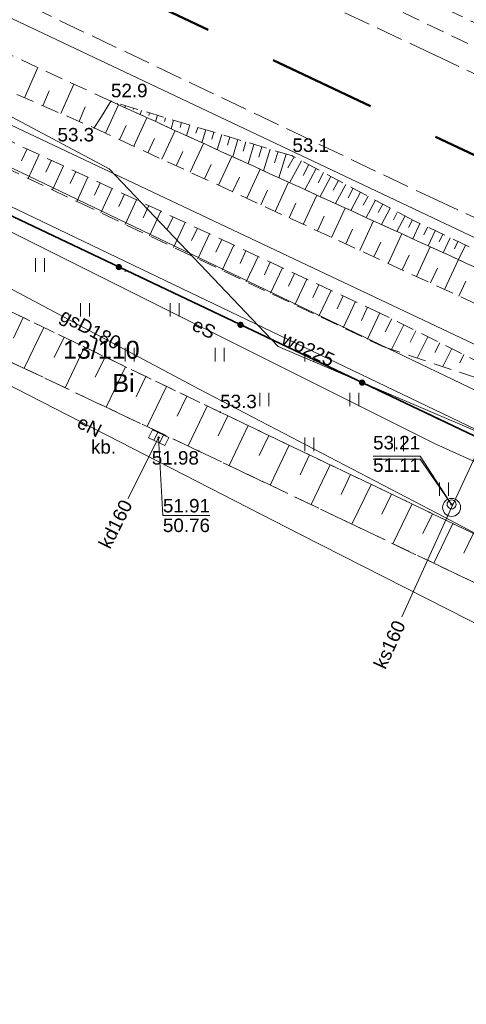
# Model space of a CAD drawing. Extents: x 5462052 to 5462554, y 5922477 to 5923179.
# Tile 17 of 42: x 5462272 to 5462296, y 5922507 to 5922562. Entities that reach past the tile are written whole.
import ezdxf
from ezdxf.enums import TextEntityAlignment as Align

# ---------------------------------------------------------------- set-up
doc = ezdxf.new("R2010")
doc.units = 0
doc.header["$PDMODE"] = 32
doc.header["$PDSIZE"] = 0.1
for name, pattern in [('PRZER1-1', [2, 1, -1]), ('PRZER2-1', [3, 2, -1]), ('PRZER3-1', [4, 3, -1]), ('PRZER3-2', [5, 3, -2])]:
    doc.linetypes.add(name, pattern=pattern)
doc.layers.get('0').update_dxf_attribs({"linetype": 'CONTINUOUS', "lineweight": 13})
for name, color, linetype, lineweight in [('EGDE', 7, 'CONTINUOUS', 18), ('EGDE_O', 7, 'CONTINUOUS', 18), ('GESDRK', 7, 'CONTINUOUS', 0), ('GUPPRZ', 7, 'CONTINUOUS', 18), ('GUPPRZ_O', 7, 'CONTINUOUS', 18), ('OTKJ', 7, 'PRZER3-1', 18), ('OTKU', 7, 'PRZER3-1', 18), ('OTKU_O', 7, 'PRZER3-1', 18), ('OTOO', 7, 'CONTINUOUS', 35), ('OTRK', 7, 'PRZER2-1', 18), ('OTRN', 7, 'CONTINUOUS', 13), ('OTRN_O', 7, 'CONTINUOUS', 13), ('OTRS', 7, 'CONTINUOUS', 13), ('OTRS_O', 7, 'CONTINUOUS', 13), ('OTZT', 7, 'PRZER2-1', 18), ('SUPK', 7, 'CONTINUOUS', 18), ('SUPW', 7, 'CONTINUOUS', 18), ('zakres', 5, 'PRZER3-2', 50)]:
    doc.layers.add(name, color=color, linetype=linetype, lineweight=lineweight)
for name, color, linetype, lineweight, true_color in [('EGUG', 7, 'PRZER1-1', 18, 0x008000), ('EGUG_O', 7, 'PRZER1-1', 18, 0x008000), ('SUEP', 1, 'CONTINUOUS', 18, 0xff0000), ('SUEP_O', 1, 'CONTINUOUS', 18, 0xff0000), ('SUGP', 7, 'CONTINUOUS', 18, 0xbfbf00), ('SUGP_O', 7, 'CONTINUOUS', 18, 0xbfbf00), ('SUKK', 7, 'CONTINUOUS', 18, 0x803300), ('SUKP', 7, 'CONTINUOUS', 18, 0x803300), ('SUKP_O', 7, 'CONTINUOUS', 18, 0x803300), ('SUTP', 7, 'CONTINUOUS', 18, 0xff9100), ('SUWP', 5, 'CONTINUOUS', 18, 0x0000ff), ('SUWP_O', 5, 'CONTINUOUS', 18, 0x0000ff)]:
    doc.layers.add(name, color=color, linetype=linetype, lineweight=lineweight, true_color=true_color)
doc.styles.add('GEO-INFO', font='arial.ttf')

# ---------------------------------------------------------------- blocks, each defined once
blk = doc.blocks.new('OKRAG_PELNY')
at = {"color": 0}
blk.add_lwpolyline([(0, 0.5), (0.12941, 0.482963), (0.25, 0.433013), (0.353553, 0.353553), (0.433013, 0.25), (0.482963, 0.12941), (0.5, 0), (0.482963, -0.12941), (0.433013, -0.25), (0.353553, -0.353553), (0.25, -0.433013), (0.12941, -0.482963), (0, -0.5), (-0.12941, -0.482963), (-0.25, -0.433013), (-0.353553, -0.353553), (-0.433013, -0.25), (-0.482963, -0.12941), (-0.5, 0), (-0.482963, 0.12941), (-0.433013, 0.25), (-0.353553, 0.353553), (-0.25, 0.433013), (-0.12941, 0.482963)], close=True, dxfattribs=at)
blk = doc.blocks.new('POINT')
at = {"color": 0}
blk.add_point((0, 0), dxfattribs=at)
blk = doc.blocks.new('SUUS05')
at = {"color": 0}
blk.add_lwpolyline([(0.5, -0.25), (-0.5, -0.25), (-0.5, 0.25), (0.5, 0.25)], close=True, dxfattribs=at)
for points in [[(-0.175, -0.25), (-0.175, 0.25)], [(0.175, -0.25), (0.175, 0.25)]]:
    blk.add_lwpolyline(points, dxfattribs=at)
blk = doc.blocks.new('KOLO')
blk.add_hatch(color=0).paths.add_polyline_path([(-0.5, 0), (-0.482963, -0.12941), (-0.433013, -0.25), (-0.353553, -0.353553), (-0.25, -0.433013), (-0.12941, -0.482963), (0, -0.5), (0.12941, -0.482963), (0.25, -0.433013), (0.353553, -0.353553), (0.433013, -0.25), (0.482963, -0.12941), (0.5, 0), (0.482963, 0.12941), (0.433013, 0.25), (0.353553, 0.353553), (0.25, 0.433013), (0.12941, 0.482963), (0, 0.5), (-0.12941, 0.482963), (-0.25, 0.433013), (-0.353553, 0.353553), (-0.433013, 0.25), (-0.482963, 0.12941)])

msp = doc.modelspace()

# ---------------------------------------------------------------- hatches: boundary and pattern name
at = {"layer": 'OTZT', "linetype": 'Continuous'}
h = msp.add_hatch(dxfattribs=at)
h.set_pattern_fill('PTTU04', color=256, scale=0.5, style=0)
h.set_pattern_definition([(90, (5460000, 5920000), (-2.5, 2.5), [0.75, -4.25]), (90, (5460000.5, 5920000), (-2.5, 2.5), [0.75, -4.25])])
h.paths.add_polyline_path([(5462284.6, 5922544.22), (5462250.892, 5922560.247), (5462243.66, 5922563.81), (5462241.54, 5922559.5), (5462282.79, 5922539.67), (5462316.93, 5922523.32), (5462318.52, 5922528.08)], flags=0)

# ---------------------------------------------------------------- linework, layer by layer
at = {"linetype": 'PRZER2-1', "ltscale": 0.5, "elevation": 52.86}
msp.add_lwpolyline([(5462261.882, 5922578.068), (5462261.62, 5922576.922), (5462272.697, 5922571.717), (5462298.342, 5922559.381), (5462324.071, 5922547.799), (5462343.603, 5922539.093), (5462363.202, 5922530.924), (5462380.252, 5922525.535), (5462393.186, 5922521.711), (5462403.889, 5922520.281), (5462426.787, 5922516.877), (5462438.24, 5922515.215), (5462438.552, 5922516.427), (5462427.043, 5922518.161), (5462403.916, 5922521.871), (5462393.913, 5922523.638), (5462380.365, 5922527.556), (5462363.762, 5922532.933), (5462344.082, 5922540.717), (5462324.37, 5922548.823), (5462298.993, 5922560.437), (5462273.066, 5922572.667), (5462261.882, 5922578.068)], dxfattribs=at)
at = {"layer": 'EGDE', "linetype": 'Continuous', "elevation": 10.22}
for points in [[(5462060.499, 5922655.765), (5462134.14, 5922620.59), (5462140.64, 5922617.48), (5462379.26, 5922504.49), (5462394.55, 5922499.42), (5462403.44, 5922496.9), (5462407.29, 5922495.8), (5462408.69, 5922495.4), (5462424.66, 5922494.89), (5462438.61, 5922495.21), (5462484.37, 5922501.25), (5462484.19, 5922504.97), (5462482.73, 5922519.39), (5462445.52, 5922512.89), (5462428.16, 5922511.75), (5462412.32, 5922512.85), (5462398.2, 5922516.86), (5462383.16, 5922523.09), (5462355.99, 5922535.17), (5462122.31, 5922642.45), (5462106.7, 5922652.95), (5462067.71, 5922671.375)], [(5462315.045, 5922518.678), (5462318.43, 5922528.09), (5462241.6, 5922564.69), (5462236.378, 5922552.715)]]:
    msp.add_lwpolyline(points, dxfattribs=at)
msp.add_lwpolyline([(5462379.26, 5922504.49), (5462140.64, 5922617.48), (5462138.94, 5922613.61), (5462140.98, 5922612.64), (5462235.33, 5922567.68), (5462241.6, 5922564.69), (5462318.43, 5922528.09)], close=True, dxfattribs=at)
at = {"layer": 'EGUG', "linetype": 'PRZER1-1', "ltscale": 0.5, "elevation": 10.08}
for points in [[(5462241.6, 5922564.69), (5462318.43, 5922528.09), (5462379.26, 5922504.49), (5462394.55, 5922499.42), (5462403.44, 5922496.9), (5462407.29, 5922495.8), (5462408.69, 5922495.4), (5462424.66, 5922494.89), (5462438.61, 5922495.21), (5462484.37, 5922501.25), (5462484.19, 5922504.97), (5462482.73, 5922519.39), (5462484.29, 5922524.66), (5462434.39, 5922523.62), (5462423.172, 5922525.73), (5462397.77, 5922530.52), (5462383.6, 5922533.19), (5462338.14, 5922548.92), (5462308.11, 5922563.15), (5462219.75, 5922605.06)], [(5462315.045, 5922518.678), (5462318.43, 5922528.09), (5462241.6, 5922564.69), (5462236.378, 5922552.715)]]:
    msp.add_lwpolyline(points, dxfattribs=at)
at = {"layer": 'GESDRK', "linetype": 'Continuous'}
msp.add_lwpolyline([(5462060.497, 5922655.76), (5462134.138, 5922620.585), (5462140.637, 5922617.476), (5462379.257, 5922504.488), (5462394.555, 5922499.417), (5462403.439, 5922496.896), (5462407.291, 5922495.804), (5462408.693, 5922495.403), (5462424.663, 5922494.893), (5462438.609, 5922495.205), (5462484.365, 5922501.246), (5462484.586, 5922496.59), (5462550.354, 5922504.125)], dxfattribs=at)
at = {"layer": 'GUPPRZ_O', "linetype": 'Continuous', "elevation": 10.8, "flags": 128}
for points in [[(5462282.219, 5922533.909), (5462279.599, 5922533.909), (5462279.36, 5922538.25)], [(5462291.305, 5922537.213), (5462293.926, 5922537.213), (5462295.68, 5922534.53)], [(5462291.305, 5922537.054), (5462293.925, 5922537.054), (5462295.68, 5922534.53)], [(5462291.305, 5922537.054), (5462293.925, 5922537.054)], [(5462279.599, 5922533.909), (5462282.219, 5922533.909)]]:
    msp.add_lwpolyline(points, dxfattribs=at)
at = {"layer": 'OTKJ', "linetype": 'PRZER3-1', "ltscale": 0.5, "elevation": 10.18}
for points in [[(5462312.334, 5922551.22), (5462294.703, 5922559.607), (5462260.193, 5922575.846), (5462249.17, 5922581.13)], [(5462246.77, 5922574.44), (5462294.662, 5922551.582), (5462312.052, 5922543.557)]]:
    msp.add_lwpolyline(points, dxfattribs=at)
at = {"layer": 'OTKU', "linetype": 'PRZER3-1', "ltscale": 0.5, "elevation": 10.18}
msp.add_lwpolyline([(5462315.35, 5922521.38), (5462281.6, 5922537.5), (5462240.84, 5922556.82), (5462238.56, 5922552.04), (5462237.36, 5922552.66), (5462237.225, 5922552.348)], dxfattribs=at)
at = {"layer": 'OTOO', "linetype": 'Continuous', "elevation": 10.18}
msp.add_lwpolyline([(5462250.892, 5922560.247), (5462284.6, 5922544.22), (5462318.52, 5922528.08), (5462316.137, 5922521.471), (5462315.119, 5922518.646)], dxfattribs=at)
at = {"layer": 'OTRK', "linetype": 'PRZER2-1', "ltscale": 0.5, "elevation": 10.06}
for points in [[(5462276.704, 5922557.008), (5462251.61, 5922568.636), (5462217.145, 5922584.852), (5462209.947, 5922588.35), (5462209.066, 5922586.31)], [(5462209.066, 5922586.31), (5462238.93, 5922571.955), (5462257.706, 5922563.358), (5462275.766, 5922555.521)], [(5462214.038, 5922583.314), (5462213.48, 5922581.818), (5462237.65, 5922570.624), (5462237.026, 5922569.345), (5462242.592, 5922566.705), (5462254.403, 5922561.101), (5462274.862, 5922551.394), (5462291.854, 5922543.329), (5462302.952, 5922539.611)], [(5462302.952, 5922539.611), (5462291.772, 5922545.158), (5462275.423, 5922552.77), (5462253.915, 5922562.788), (5462238.865, 5922571.518), (5462214.038, 5922583.314)], [(5462241.54, 5922559.5), (5462240.52, 5922557.2), (5462240.84, 5922556.82), (5462281.6, 5922537.5), (5462315.35, 5922521.38), (5462316.137, 5922521.471), (5462316.93, 5922523.32)], [(5462316.93, 5922523.32), (5462282.79, 5922539.67), (5462241.54, 5922559.5)], [(5462311.232, 5922540.57), (5462303.101, 5922544.967), (5462276.704, 5922557.008), (5462275.766, 5922555.521)], [(5462275.766, 5922555.521), (5462276.704, 5922557.008)], [(5462276.704, 5922557.008), (5462303.101, 5922544.967), (5462311.232, 5922540.57), (5462311.584, 5922541.852)], [(5462311.584, 5922541.852), (5462293.597, 5922550.341), (5462286.813, 5922553.961), (5462276.704, 5922557.008)], [(5462275.766, 5922555.521), (5462303.292, 5922542.821), (5462310.901, 5922539.366)]]:
    msp.add_lwpolyline(points, dxfattribs=at)
at = {"layer": 'OTRK', "linetype": 'Continuous', "elevation": 10.06, "flags": 128}
for points in [[(5462271.891, 5922557.202), (5462272.627, 5922558.897)], [(5462272.902, 5922556.763), (5462273.265, 5922557.599)], [(5462273.913, 5922556.325), (5462274.627, 5922557.97)], [(5462274.924, 5922555.886), (5462275.276, 5922556.696)], [(5462276.399, 5922555.229), (5462277.13, 5922556.814)], [(5462277.062, 5922556.9), (5462277.055, 5922556.876)], [(5462277.51, 5922556.765), (5462277.477, 5922556.655)], [(5462277.957, 5922556.63), (5462277.932, 5922556.545)], [(5462278.405, 5922556.495), (5462278.335, 5922556.264)], [(5462277.973, 5922554.502), (5462278.707, 5922556.094)], [(5462278.852, 5922556.36), (5462278.808, 5922556.214)], [(5462279.3, 5922556.226), (5462279.193, 5922555.872)], [(5462279.747, 5922556.091), (5462279.685, 5922555.884)], [(5462280.195, 5922555.956), (5462280.052, 5922555.481)], [(5462277.186, 5922554.866), (5462277.552, 5922555.66)], [(5462280.642, 5922555.821), (5462280.562, 5922555.553)], [(5462281.09, 5922555.686), (5462280.91, 5922555.089)], [(5462281.537, 5922555.551), (5462281.438, 5922555.222)], [(5462281.985, 5922555.416), (5462281.768, 5922554.698)], [(5462278.76, 5922554.139), (5462279.128, 5922554.937)], [(5462279.547, 5922553.776), (5462280.285, 5922555.375)], [(5462282.432, 5922555.282), (5462282.315, 5922554.892)], [(5462282.88, 5922555.147), (5462282.626, 5922554.306)], [(5462283.327, 5922555.012), (5462283.191, 5922554.561)], [(5462283.775, 5922554.877), (5462283.485, 5922553.915)], [(5462272.036, 5922554.348), (5462271.729, 5922553.687)], [(5462281.122, 5922553.05), (5462281.862, 5922554.655)], [(5462284.222, 5922554.742), (5462284.068, 5922554.231)], [(5462284.67, 5922554.607), (5462284.343, 5922553.523)], [(5462285.117, 5922554.472), (5462284.945, 5922553.9)], [(5462285.565, 5922554.338), (5462285.201, 5922553.132)], [(5462272.714, 5922554.032), (5462272.096, 5922552.706)], [(5462280.335, 5922553.413), (5462280.704, 5922554.214)], [(5462282.696, 5922552.323), (5462283.44, 5922553.935)], [(5462286.012, 5922554.203), (5462285.821, 5922553.569)], [(5462286.46, 5922554.068), (5462286.059, 5922552.74)], [(5462286.9, 5922553.915), (5462286.565, 5922553.289)], [(5462273.391, 5922553.717), (5462273.081, 5922553.052)], [(5462274.068, 5922553.402), (5462273.446, 5922552.066)], [(5462281.909, 5922552.687), (5462282.28, 5922553.491)], [(5462284.271, 5922551.597), (5462285.017, 5922553.216)], [(5462287.312, 5922553.695), (5462286.657, 5922552.468)], [(5462287.724, 5922553.475), (5462287.404, 5922552.874)], [(5462288.137, 5922553.255), (5462287.509, 5922552.079)], [(5462274.745, 5922553.086), (5462274.433, 5922552.416)], [(5462275.422, 5922552.771), (5462274.795, 5922551.425)], [(5462283.483, 5922551.96), (5462283.856, 5922552.768)], [(5462288.549, 5922553.035), (5462288.242, 5922552.46)], [(5462288.961, 5922552.815), (5462288.361, 5922551.691)], [(5462276.099, 5922552.455), (5462275.785, 5922551.78)], [(5462276.776, 5922552.14), (5462276.145, 5922550.785)], [(5462285.845, 5922550.871), (5462286.595, 5922552.496)], [(5462289.374, 5922552.595), (5462289.08, 5922552.046)], [(5462289.786, 5922552.375), (5462289.213, 5922551.302)], [(5462290.198, 5922552.155), (5462289.919, 5922551.631)], [(5462277.454, 5922551.825), (5462277.137, 5922551.145)], [(5462285.058, 5922551.234), (5462285.432, 5922552.045)], [(5462287.419, 5922550.144), (5462288.172, 5922551.777)], [(5462290.611, 5922551.935), (5462290.065, 5922550.913)], [(5462291.023, 5922551.715), (5462290.757, 5922551.217)], [(5462278.131, 5922551.51), (5462277.495, 5922550.144)], [(5462278.808, 5922551.194), (5462278.489, 5922550.509)], [(5462286.632, 5922550.508), (5462287.008, 5922551.322)], [(5462288.994, 5922549.418), (5462289.75, 5922551.057)], [(5462291.435, 5922551.495), (5462290.917, 5922550.525)], [(5462291.847, 5922551.275), (5462291.595, 5922550.802)], [(5462292.26, 5922551.055), (5462291.769, 5922550.136)], [(5462279.485, 5922550.879), (5462278.845, 5922549.504)], [(5462280.162, 5922550.564), (5462279.841, 5922549.874)], [(5462288.206, 5922549.781), (5462288.584, 5922550.599)], [(5462292.672, 5922550.835), (5462292.434, 5922550.388)], [(5462293.084, 5922550.615), (5462292.622, 5922549.747)], [(5462280.839, 5922550.248), (5462280.194, 5922548.863)], [(5462281.516, 5922549.933), (5462281.193, 5922549.238)], [(5462290.568, 5922548.692), (5462291.327, 5922550.338)], [(5462293.497, 5922550.395), (5462293.272, 5922549.974)], [(5462293.917, 5922550.19), (5462293.515, 5922549.339)], [(5462294.34, 5922549.991), (5462294.14, 5922549.568)], [(5462282.194, 5922549.618), (5462281.544, 5922548.223)], [(5462289.781, 5922549.055), (5462290.16, 5922549.876)], [(5462292.142, 5922547.965), (5462292.905, 5922549.618)], [(5462294.762, 5922549.791), (5462294.366, 5922548.951)], [(5462295.185, 5922549.592), (5462294.988, 5922549.175)], [(5462295.608, 5922549.392), (5462295.216, 5922548.564)], [(5462282.871, 5922549.303), (5462282.545, 5922548.602)], [(5462283.548, 5922548.987), (5462282.894, 5922547.582)], [(5462291.355, 5922548.329), (5462291.736, 5922549.153)], [(5462293.717, 5922547.239), (5462294.482, 5922548.898)], [(5462296.03, 5922549.193), (5462295.836, 5922548.781)], [(5462296.453, 5922548.993), (5462296.067, 5922548.176)], [(5462284.225, 5922548.672), (5462283.897, 5922547.967)], [(5462284.902, 5922548.357), (5462284.243, 5922546.941)], [(5462292.93, 5922547.602), (5462293.312, 5922548.43)], [(5462285.579, 5922548.041), (5462285.249, 5922547.331)], [(5462286.257, 5922547.726), (5462285.593, 5922546.301)], [(5462294.504, 5922546.876), (5462294.888, 5922547.707)], [(5462295.291, 5922546.513), (5462296.06, 5922548.179)], [(5462286.934, 5922547.411), (5462286.601, 5922546.696)], [(5462287.611, 5922547.095), (5462286.943, 5922545.66)], [(5462288.288, 5922546.78), (5462287.953, 5922546.06)], [(5462296.078, 5922546.149), (5462296.463, 5922546.984)], [(5462288.965, 5922546.465), (5462288.292, 5922545.02)], [(5462289.642, 5922546.15), (5462289.305, 5922545.425)], [(5462290.32, 5922545.834), (5462289.642, 5922544.379)], [(5462290.997, 5922545.519), (5462290.657, 5922544.789)], [(5462291.674, 5922545.204), (5462290.992, 5922543.739)], [(5462271.817, 5922544.945), (5462271.267, 5922543.802)], [(5462292.344, 5922544.874), (5462291.987, 5922544.155)], [(5462293.013, 5922544.542), (5462292.332, 5922543.169)], [(5462272.956, 5922544.397), (5462271.86, 5922542.117)], [(5462293.682, 5922544.21), (5462293.365, 5922543.57)], [(5462294.352, 5922543.878), (5462293.762, 5922542.69)], [(5462274.096, 5922543.85), (5462273.549, 5922542.712)], [(5462295.021, 5922543.546), (5462294.749, 5922542.998)], [(5462275.235, 5922543.302), (5462274.145, 5922541.034)], [(5462295.69, 5922543.214), (5462295.192, 5922542.211)], [(5462296.359, 5922542.882), (5462296.133, 5922542.427)], [(5462276.374, 5922542.754), (5462275.831, 5922541.623)], [(5462277.514, 5922542.206), (5462276.429, 5922539.951)], [(5462278.653, 5922541.659), (5462278.113, 5922540.534)], [(5462279.793, 5922541.111), (5462278.714, 5922538.868)], [(5462280.932, 5922540.563), (5462280.394, 5922539.445)], [(5462282.071, 5922540.015), (5462280.999, 5922537.785)], [(5462283.211, 5922539.468), (5462282.678, 5922538.354)], [(5462284.351, 5922538.922), (5462283.285, 5922536.695)], [(5462285.491, 5922538.376), (5462284.958, 5922537.263)], [(5462286.632, 5922537.83), (5462285.566, 5922535.606)], [(5462287.772, 5922537.284), (5462287.239, 5922536.172)], [(5462288.912, 5922536.738), (5462287.848, 5922534.516)], [(5462290.052, 5922536.192), (5462289.52, 5922535.082)], [(5462291.192, 5922535.646), (5462290.129, 5922533.426)], [(5462292.333, 5922535.1), (5462291.801, 5922533.991)], [(5462293.473, 5922534.554), (5462292.411, 5922532.336)], [(5462294.613, 5922534.008), (5462294.082, 5922532.9)], [(5462295.753, 5922533.462), (5462294.692, 5922531.247)], [(5462296.893, 5922532.916), (5462296.363, 5922531.809)]]:
    msp.add_lwpolyline(points, dxfattribs=at)
at = {"layer": 'OTZT', "linetype": 'PRZER2-1', "ltscale": 0.5, "elevation": 10.1}
msp.add_lwpolyline([(5462318.52, 5922528.08), (5462284.6, 5922544.22), (5462250.892, 5922560.247), (5462243.66, 5922563.81), (5462241.54, 5922559.5), (5462282.79, 5922539.67), (5462316.93, 5922523.32)], close=True, dxfattribs=at)
at = {"layer": 'SUEP', "linetype": 'Continuous', "elevation": 10.14}
for points in [[(5462239.679, 5922564.308), (5462248.44, 5922560.3), (5462268.983, 5922550.79), (5462294.795, 5922537.896), (5462312.774, 5922529.779), (5462333.999, 5922520.668), (5462350.845, 5922513.515), (5462371.87, 5922505.637), (5462390.854, 5922498.806), (5462401.542, 5922494.291)], [(5462235.114, 5922560.873), (5462235.66, 5922559.651), (5462235.897, 5922559.36), (5462239.383, 5922557.027), (5462255.251, 5922549.821), (5462269.973, 5922541.723), (5462287.228, 5922532.865), (5462299, 5922526.885), (5462309.134, 5922522.599), (5462321.239, 5922516.848)]]:
    msp.add_lwpolyline(points, dxfattribs=at)
at = {"layer": 'SUGP', "linetype": 'Continuous', "elevation": 10.14}
msp.add_lwpolyline([(5462186.63, 5922585.89), (5462217.44, 5922572.85), (5462242.283, 5922560.869), (5462260.395, 5922552.271), (5462281.622, 5922540.96), (5462295.276, 5922533.807), (5462311.37, 5922525.3), (5462317.696, 5922522.782), (5462342.65, 5922512.96), (5462374.089, 5922500.779), (5462385.553, 5922497.096), (5462393.957, 5922494.838), (5462396.162, 5922494.92), (5462417.754, 5922497.449), (5462421.117, 5922497.598), (5462440.78, 5922497.411), (5462465.382, 5922502.222), (5462484.107, 5922503.725), (5462487.179, 5922502.195)], dxfattribs=at)
at = {"layer": 'SUKP', "linetype": 'Continuous', "elevation": 10.14}
for points in [[(5462292.907, 5922528.257), (5462295.68, 5922534.36), (5462299.16, 5922541.87)], [(5462277.654, 5922534.856), (5462279.36, 5922538.25)]]:
    msp.add_lwpolyline(points, dxfattribs=at)
at = {"layer": 'SUPK', "linetype": 'Continuous', "elevation": 10.14}
msp.add_lwpolyline([(5462295.68, 5922534.86, 1), (5462295.68, 5922533.86, 1)], format="xyb", close=True, dxfattribs=at)
at = {"layer": 'SUTP', "linetype": 'Continuous', "elevation": 10.14}
for points in [[(5462061.482, 5922657.891), (5462118.083, 5922630.76), (5462188.367, 5922596.952), (5462254.549, 5922565.016), (5462276.612, 5922553.247), (5462286.011, 5922543.33), (5462327.971, 5922525.37), (5462393.33, 5922502), (5462406.215, 5922497.905), (5462437.902, 5922496.822), (5462470.161, 5922497.929), (5462482.126, 5922485.329), (5462488.498, 5922479.018)], [(5462484.701, 5922505.116), (5462431.136, 5922498.386), (5462375.971, 5922512.444), (5462337.511, 5922530.893), (5462297.074, 5922549.363), (5462190.142, 5922600.045), (5462135.83, 5922625.829)]]:
    msp.add_lwpolyline(points, dxfattribs=at)
at = {"layer": 'SUWP', "linetype": 'Continuous', "elevation": 10.14}
for points in [[(5462136.002, 5922617.256), (5462140.022, 5922615.148), (5462166.602, 5922602.714), (5462211.933, 5922581.616), (5462257.052, 5922560.065), (5462302.128, 5922538.424), (5462322.787, 5922527.603), (5462357.255, 5922511.617), (5462385.95, 5922500.539), (5462392.37, 5922498.87), (5462412.517, 5922493.726), (5462453.77, 5922486.784), (5462478.789, 5922479.085)], [(5462549.868, 5922508.437), (5462539.71, 5922507.38), (5462524.24, 5922505.93), (5462519.31, 5922505.46), (5462496.62, 5922502.1), (5462494.45, 5922501.71), (5462483.51, 5922500.16), (5462451.54, 5922499.04), (5462432.73, 5922498.61), (5462415.49, 5922498.78), (5462403.68, 5922500.33), (5462402.572, 5922497.283), (5462402.34, 5922496.72), (5462394.84, 5922498.91), (5462392.745, 5922499.44), (5462385.55, 5922501.71), (5462352.24, 5922514.27), (5462338.56, 5922519.58), (5462330.68, 5922522.81), (5462319.51, 5922527.92), (5462300.204, 5922537.187), (5462235.6, 5922568.2)]]:
    msp.add_lwpolyline(points, dxfattribs=at)
at = {"layer": 'zakres', "ltscale": 2, "elevation": 10.04}
msp.add_lwpolyline([(5462132.023, 5922631.89), (5462350.164, 5922528.87), (5462411.691, 5922509.55), (5462519.637, 5922508.803), (5462516.031, 5922540.795), (5462419.676, 5922542.975), (5462148.358, 5922668.943), (5462333.731, 5923125.01)], dxfattribs=at)

# ---------------------------------------------------------------- block references
at = {"layer": 'GUPPRZ'}
for p in [(5462279.36, 5922538.25, 10.16), (5462295.68, 5922534.53, 10.16), (5462295.68, 5922534.53, 10.16)]:
    msp.add_blockref('POINT', p, dxfattribs=at)
at = {"layer": 'OTOO', "xscale": 0.35, "yscale": 0.35}
for p in [(5462277.147, 5922547.764, 10.18), (5462283.92, 5922544.543, 10.18), (5462290.693, 5922541.321, 10.18)]:
    msp.add_blockref('KOLO', p, dxfattribs=at)
at = {"layer": 'OTRN', "xscale": 0.09, "yscale": 0.09}
for p in [(5462276.704, 5922557.008, 10.08), (5462275.766, 5922555.521, 10.08), (5462286.813, 5922553.961, 10.08), (5462282.79, 5922539.67, 10.08)]:
    msp.add_blockref('KOLO', p, dxfattribs=at)
at = {"layer": 'OTRS', "xscale": 0.09, "yscale": 0.09}
msp.add_blockref('KOLO', (5462281.6, 5922537.5, 10.08), dxfattribs=at)
at = {"layer": 'SUKK', "rotation": 334.7073877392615}
msp.add_blockref('SUUS05', (5462279.36, 5922538.25, 10.16), dxfattribs=at)
at = {"layer": 'SUPW', "xscale": 0.5, "yscale": 0.5}
msp.add_blockref('OKRAG_PELNY', (5462295.68, 5922534.53, 10.18), dxfattribs=at)

# ---------------------------------------------------------------- texts
at = {"layer": 'EGDE_O', "linetype": 'Continuous', "style": 'GEO-INFO'}
msp.add_text('13/110', height=1, dxfattribs=at).set_placement((5462276.165, 5922543.153, 10.8), align=Align.MIDDLE_CENTER)
at = {"layer": 'EGUG_O', "linetype": 'Continuous', "style": 'GEO-INFO'}
msp.add_text('Bi', height=1, dxfattribs=at).set_placement((5462277.404, 5922541.299, 10.8), align=Align.MIDDLE_CENTER)
at = {"layer": 'GUPPRZ_O', "linetype": 'Continuous', "style": 'GEO-INFO'}
for s, p in [('53.21', (5462293.926, 5922537.373)), ('51.11', (5462293.925, 5922536.119))]:
    msp.add_text(s, height=0.75, rotation=360, dxfattribs=at).set_placement(p, align=Align.BOTTOM_RIGHT)
for s, p in [('51.91', (5462279.599, 5922534.081)), ('50.76', (5462279.599, 5922532.986))]:
    msp.add_text(s, height=0.75, rotation=360, dxfattribs=at).set_placement(p)
at = {"layer": 'OTKU_O', "linetype": 'Continuous', "style": 'GEO-INFO'}
msp.add_text('kb.', height=0.75, rotation=359.8705, dxfattribs=at).set_placement((5462276.288, 5922537.733, 10.8), align=Align.MIDDLE_CENTER)
at = {"layer": 'OTRN_O', "linetype": 'Continuous', "style": 'GEO-INFO'}
for s, p in [('52.9', (5462276.704, 5922557.008, 10.8)), ('53.1', (5462286.813, 5922553.961, 10.8)), ('53.3', (5462282.79, 5922539.67, 10.8))]:
    msp.add_text(s, height=0.75, rotation=360, dxfattribs=at).set_placement(p, align=Align.BOTTOM_LEFT)
msp.add_text('53.3', height=0.75, rotation=360, dxfattribs=at).set_placement((5462275.766, 5922555.521, 10.8), align=Align.TOP_RIGHT)
at = {"layer": 'OTRS_O', "linetype": 'Continuous', "style": 'GEO-INFO'}
msp.add_text('51.98', height=0.75, rotation=0.0548, dxfattribs=at).set_placement((5462281.6, 5922537.5, 10.8), align=Align.TOP_RIGHT)
at = {"layer": 'SUEP_O', "linetype": 'Continuous', "style": 'GEO-INFO'}
for s, rotation, p in [('eS', 333.4564, (5462281.889, 5922544.343, 10.8)), ('eN', 332.8274, (5462275.507, 5922538.882, 10.8))]:
    msp.add_text(s, height=0.75, rotation=rotation, dxfattribs=at).set_placement(p, align=Align.MIDDLE)
at = {"layer": 'SUGP_O', "linetype": 'Continuous', "style": 'GEO-INFO'}
msp.add_text('gsD180', height=0.75, rotation=331.9485, dxfattribs=at).set_placement((5462275.516, 5922544.214, 10.8), align=Align.MIDDLE)
at = {"layer": 'SUKP_O', "linetype": 'Continuous', "style": 'GEO-INFO'}
for s, rotation, p in [('kd160', 63.319, (5462276.941, 5922533.437, 10.8)), ('ks160', 65.562, (5462292.208, 5922526.719, 10.8))]:
    msp.add_text(s, height=0.75, rotation=rotation, dxfattribs=at).set_placement(p, align=Align.MIDDLE)
at = {"layer": 'SUWP_O', "linetype": 'Continuous', "style": 'GEO-INFO'}
msp.add_text('wo225', height=0.75, rotation=334.3572, dxfattribs=at).set_placement((5462287.69, 5922543.195, 10.8), align=Align.MIDDLE)

doc.saveas('drawing.dxf')
